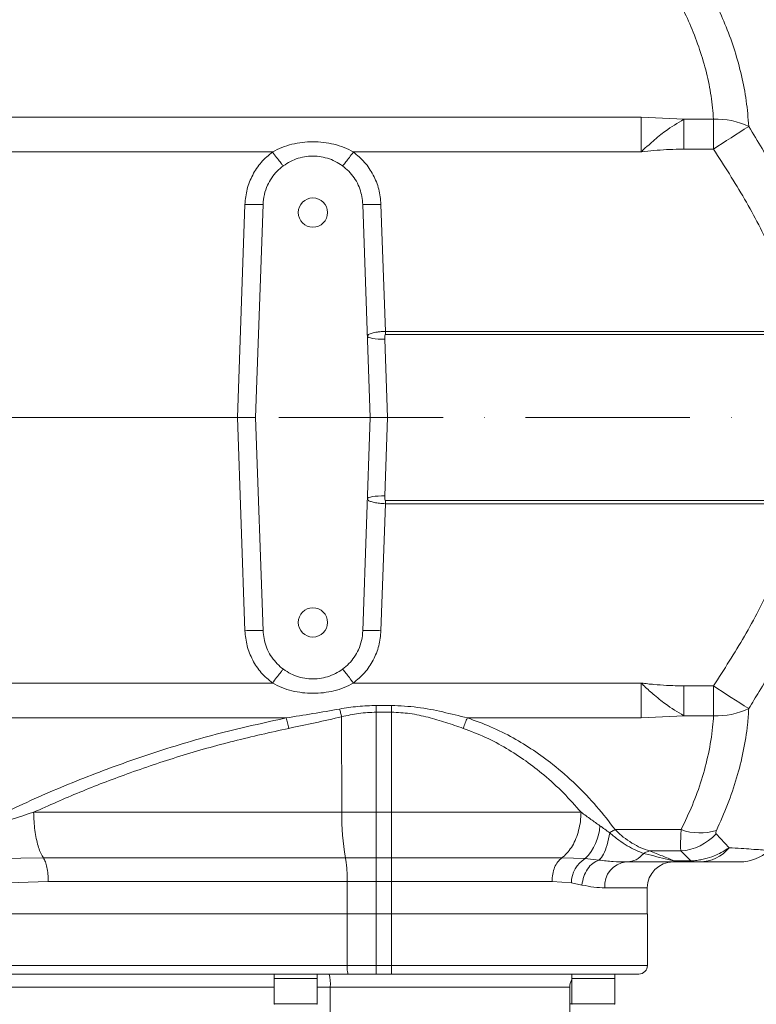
# Model space of a CAD drawing. Header units: millimetres. Extents: x 19214 to 26510, y -7957 to -532.
# Tile 31 of 150: x 22232 to 22403, y -5538 to -5310. Entities that reach past the tile are written whole.
import ezdxf

# ---------------------------------------------------------------- set-up
doc = ezdxf.new("R2010")
doc.units = ezdxf.units.MM
doc.header["$LTSCALE"] = 0.3175
doc.linetypes.add('ACAD_ISO10W100', pattern=[18, 12, -3, 0, -3])
for name, color, linetype, lineweight in [('1轮廓实线层', 7, 'Continuous', 18), ('7标注层', 4, 'Continuous', 13), ('中心线', 4, 'ACAD_ISO10W100', 20)]:
    doc.layers.add(name, color=color, linetype=linetype, lineweight=lineweight)
doc.styles.add('标准汉字', font='gbenor.shx', dxfattribs={"bigfont": 'gbcbig.shx'})
doc.dimstyles.new('M1：18', dxfattribs={"dimscale": 18, "dimtxt": 3.5, "dimasz": 2.5, "dimexe": 2, "dimexo": 0, "dimgap": 1.5, "dimtad": 1, "dimdec": 1, "dimdsep": 46, "dimtxsty": '标准汉字', "dimcen": 5, "dimdle": 5, "dimclrd": 1, "dimclre": 1, "dimclrt": 256, "dimadec": 4, "dimazin": 2, "dimtfac": 1, "dimtdec": 1, "dimtmove": 0, "dimatfit": 3, "dimfxl": 1, "dimtolj": 1, "dimarcsym": 0})

# ---------------------------------------------------------------- blocks, each defined once
blk = doc.blocks.new('*D28')
at = {"layer": '7标注层', "color": 1, "lineweight": -2, "ltscale": 10, "transparency": 16777216}
blk.add_line((23129.59, -5056.03), (23514.89, -4946.81), dxfattribs=at)
at = {"layer": '7标注层', "color": 1, "transparency": 16777216}
blk.add_solid([(23516.93, -4954.03), (23512.84, -4939.6), (23558.18, -4934.54)], dxfattribs=at)
at = {"layer": 'Defpoints', "color": 0, "transparency": 16777216}
for p in [(23558.18, -4934.54), (21908.02, -5402.32)]:
    blk.add_point(p, dxfattribs=at)
at = {"layer": '7标注层', "transparency": 16777216, "insert": (23238.11, -4964.47), "char_height": 63, "attachment_point": 5, "rotation": 15.8268, "style": '标准汉字'}
blk.add_mtext('\\A1;R1715.2', dxfattribs=at)

msp = doc.modelspace()

# ---------------------------------------------------------------- linework, layer by layer
at = {"layer": '1轮廓实线层', "ltscale": 10}
for p, q in [((22218.116, -5332.703), (22376.125, -5332.703)), ((22376.125, -5332.703), (22376.125, -5340.775)), ((22376.125, -5332.703), (22385.983, -5333.209)), ((22385.983, -5333.21), (22385.989, -5333.212)), ((22385.989, -5333.212), (22392.899, -5333.212)), ((22392.899, -5340.131), (22392.899, -5333.212)), ((22218.393, -5340.775), (22290.639, -5340.775)), ((22309.393, -5340.775), (22376.125, -5340.775)), ((22376.179, -5340.762), (22376.125, -5340.775)), ((22376.179, -5340.762), (22376.188, -5340.741)), ((22376.185, -5340.773), (22376.179, -5340.762)), ((22376.195, -5340.77), (22376.185, -5340.773)), ((22376.195, -5340.77), (22376.188, -5340.741)), ((22392.899, -5340.131), (22385.989, -5340.131)), ((22282.519, -5402.322), (22284.244, -5352.918)), ((22288.442, -5352.918), (22286.716, -5402.322)), ((22311.591, -5352.918), (22313.316, -5402.322)), ((22315.789, -5352.918), (22316.816, -5382.354)), ((22316.816, -5382.354), (22316.816, -5383.08)), ((22316.816, -5382.354), (22418.75, -5382.354)), ((22418.75, -5383.08), (22316.816, -5383.08)), ((22316.655, -5384.142), (22317.319, -5402.322)), ((22282.519, -5402.322), (22226.514, -5402.322)), ((22284.244, -5451.727), (22282.519, -5402.322)), ((22286.716, -5402.322), (22288.442, -5451.727)), ((22313.316, -5402.322), (22311.591, -5451.727)), ((22317.319, -5402.322), (22316.655, -5420.503)), ((22316.816, -5422.29), (22316.816, -5421.565)), ((22316.816, -5421.565), (22418.75, -5421.565)), ((22316.816, -5422.29), (22315.789, -5451.727)), ((22418.75, -5422.29), (22316.816, -5422.29)), ((22290.639, -5463.87), (22218.393, -5463.87)), ((22376.125, -5463.87), (22309.393, -5463.87)), ((22376.178, -5463.882), (22376.125, -5463.87)), ((22376.125, -5463.87), (22376.125, -5471.942)), ((22376.178, -5463.882), (22376.183, -5463.872)), ((22376.184, -5463.899), (22376.191, -5463.874)), ((22385.985, -5464.514), (22392.899, -5464.514)), ((22392.899, -5471.432), (22392.899, -5464.514)), ((22314.708, -5469.061), (22318.216, -5469.061)), ((22314.708, -5469.061), (22314.708, -5470.619)), ((22318.216, -5469.061), (22318.216, -5470.619)), ((22218.116, -5471.942), (22293.816, -5471.942)), ((22306.658, -5471.691), (22306.745, -5493.806)), ((22314.708, -5470.619), (22318.216, -5470.619)), ((22314.708, -5470.619), (22314.708, -5493.806)), ((22318.216, -5470.619), (22318.216, -5493.806)), ((22376.125, -5471.942), (22335.845, -5471.942)), ((22385.986, -5471.437), (22376.125, -5471.942)), ((22385.977, -5471.432), (22385.986, -5471.437)), ((22392.899, -5471.432), (22385.977, -5471.432)), ((22314.708, -5493.806), (22318.216, -5493.806)), ((22314.708, -5493.806), (22314.708, -5504.373)), ((22318.216, -5493.806), (22318.216, -5504.373)), ((22370.089, -5497.837), (22385.4, -5497.837)), ((22393.488, -5498.804), (22396.497, -5502.033)), ((22378.071, -5502.788), (22385.325, -5502.788)), ((22224.44, -5504.612), (22237.528, -5504.373)), ((22307.551, -5504.373), (22314.708, -5504.373)), ((22314.708, -5504.373), (22318.216, -5504.373)), ((22314.708, -5504.373), (22314.708, -5509.866)), ((22318.216, -5504.373), (22318.216, -5509.866)), ((22357.695, -5504.373), (22363.167, -5504.563)), ((22363.167, -5504.563), (22366.333, -5504.891)), ((22372.946, -5505.322), (22372.663, -5505.322)), ((22383.664, -5505.031), (22384.783, -5505.031)), ((22383.664, -5505.322), (22383.664, -5505.032)), ((22385.923, -5505.322), (22383.664, -5505.322)), ((22384.896, -5505.082), (22384.783, -5505.031)), ((22384.896, -5505.082), (22387.665, -5505.082)), ((22385.923, -5505.322), (22384.896, -5505.082)), ((22387.665, -5505.322), (22385.923, -5505.322)), ((22387.665, -5505.322), (22387.665, -5505.082)), ((22238.662, -5509.866), (22226.195, -5510.257)), ((22307.955, -5509.866), (22307.955, -5517.322)), ((22318.216, -5509.866), (22314.708, -5509.866)), ((22314.708, -5509.866), (22314.708, -5517.322)), ((22318.216, -5509.866), (22318.216, -5517.322)), ((22359.927, -5510.184), (22355.444, -5509.866)), ((22362.39, -5510.676), (22359.927, -5510.184)), ((22377.53, -5511.322), (22377.53, -5517.322)), ((22307.955, -5517.322), (22218.924, -5517.322)), ((22307.949, -5519.323), (22307.949, -5517.322)), ((22307.949, -5517.322), (22314.708, -5517.322)), ((22314.708, -5519.323), (22314.708, -5517.322)), ((22314.708, -5517.322), (22318.216, -5517.322)), ((22318.216, -5529.322), (22318.216, -5517.322)), ((22377.579, -5529.322), (22377.579, -5517.322)), ((22307.949, -5529.322), (22307.949, -5519.323)), ((22314.708, -5529.322), (22314.708, -5519.323)), ((22307.949, -5529.322), (22314.708, -5529.322)), ((22314.708, -5529.322), (22318.216, -5529.322)), ((22318.216, -5531.322), (22318.216, -5529.322)), ((22291.016, -5531.322), (22291.016, -5532.322)), ((22301.016, -5532.322), (22301.016, -5531.322)), ((22314.708, -5531.322), (22308.174, -5531.322)), ((22318.216, -5531.322), (22314.708, -5531.322)), ((22360.016, -5531.322), (22360.016, -5532.322)), ((22370.016, -5532.322), (22370.016, -5531.322)), ((22291.016, -5532.322), (22291.016, -5538.222)), ((22299.423, -5532.322), (22291.016, -5532.322)), ((22291.016, -5532.322), (22296.016, -5532.322)), ((22296.016, -5532.322), (22301.016, -5532.322)), ((22301.016, -5532.322), (22299.423, -5532.322)), ((22301.016, -5538.222), (22301.016, -5532.322)), ((22360.016, -5532.322), (22360.016, -5538.222)), ((22364.669, -5532.322), (22360.016, -5532.322)), ((22360.016, -5532.322), (22365.016, -5532.322)), ((22370.016, -5532.322), (22364.669, -5532.322)), ((22365.016, -5532.322), (22370.016, -5532.322)), ((22370.016, -5538.222), (22370.016, -5532.322)), ((22291.016, -5534.322), (22224.016, -5534.322)), ((22304.03, -5534.322), (22301.016, -5534.322)), ((22359.579, -5534.322), (22304.03, -5534.322)), ((22304.03, -5597.166), (22304.03, -5534.322)), ((22359.579, -5595.861), (22359.579, -5534.322)), ((22291.016, -5538.222), (22301.016, -5538.222)), ((22359.579, -5538.222), (22360.016, -5538.222)), ((22360.016, -5538.222), (22370.016, -5538.222))]:
    msp.add_line(p, q, dxfattribs=at)
at = {"layer": '1轮廓实线层', "lineweight": 20, "ltscale": 10}
for points in [[(22312.658, -5383.464), (22312.739, -5383.62), (22312.97, -5383.765), (22313.341, -5383.892), (22313.839, -5383.999), (22314.443, -5384.079), (22315.132, -5384.131), (22315.879, -5384.152), (22316.655, -5384.142)], [(22312.658, -5421.181), (22312.739, -5421.025), (22312.97, -5420.88), (22313.341, -5420.752), (22313.839, -5420.646), (22314.443, -5420.566), (22315.132, -5420.514), (22315.879, -5420.493), (22316.655, -5420.503)], [(22314.708, -5531.322), (22314.708, -5531.284), (22314.708, -5531.17), (22314.708, -5530.985), (22314.708, -5530.737), (22314.708, -5530.433), (22314.708, -5530.088), (22314.708, -5529.713), (22314.708, -5529.322)]]:
    msp.add_lwpolyline(points, dxfattribs=at)
at = {"layer": '1轮廓实线层', "ltscale": 10}
for centre in [(22300.016, -5354.822), (22300.016, -5449.822)]:
    msp.add_circle(centre, 3.4, dxfattribs=at)
at = {"layer": '1轮廓实线层', "lineweight": 20, "ltscale": 10}
for centre, radius, start, end in [((22393.8, -5349.582), 16.395, 63.70973, 93.15143), ((22536.592, -5554.671), 258.215, 121.65974, 123.81316), ((22536.592, -5249.974), 258.215, 236.18684, 238.34026), ((22393.8, -5455.062), 16.395, 266.84857, 296.29027), ((22360.696, -5495.003), 53.965, 178.72809, 189.99852), ((22354.279, -5496.066), 12.297, 316.28504, 355.92617), ((22384.31, -5490.353), 12.476, 274.66784, 317.36306), ((22389.785, -5485.805), 12.807, 249.9795, 287.15959), ((22389.606, -5496.462), 8.861, 270.57165, 321.0461), ((22398.947, -5495.322), 10, 269.99707, 312.78849), ((22366.694, -5510.341), 6.769, 121.40397, 178.67089), ((22373.212, -5510.865), 5.569, 95.65729, 184.71357), ((22383.53, -5511.322), 6, 90, 180), ((22312.561, -5529.816), 4.638, 173.89042, 198.95049), ((22375.579, -5529.322), 2, 270, 0.00088), ((22295.109, -5533.578), 8.951, 355.22934, 14.59459), ((22362.579, -5534.322), 3, 148.68086, 180.00002), ((22291.116, -5538.222), 0.1, 180, 270), ((22300.916, -5538.222), 0.1, 270, 0), ((22360.116, -5538.222), 0.1, 180, 270), ((22369.916, -5538.222), 0.1, 270, 0)]:
    msp.add_arc(centre, radius, start, end, dxfattribs=at)
at = {"layer": '1轮廓实线层', "ltscale": 10}
for points, knots in [([(22392.899, -5333.212), (22392.745, -5331.41), (22392.436, -5327.795), (22391.319, -5322.394), (22389.745, -5317.023), (22387.774, -5311.807), (22386.175, -5308.44), (22385.4, -5306.807)], [0, 0, 0, 0, 31662.3864304, 63501.1081287, 95828.4487525, 128295.576155, 158873.572365, 158873.572365, 158873.572365, 158873.572365]), ([(22393.563, -5306.603), (22394.339, -5308.327), (22395.933, -5311.864), (22397.886, -5317.357), (22399.459, -5323.072), (22400.59, -5328.919), (22400.904, -5332.892), (22401.062, -5334.883)], [0, 0, 0, 0, 30243.8676078, 62095.0301664, 94059.3002823, 126416.8380382, 158928.0786458, 158928.0786458, 158928.0786458, 158928.0786458]), ([(22376.188, -5340.741), (22376.38, -5340.505), (22376.768, -5340.029), (22377.762, -5339.292), (22379.315, -5337.788), (22382.127, -5335.565), (22384.559, -5334.079), (22385.983, -5333.209)], [0, 0, 0, 0, 11372.2152166, 22970.2853623, 46221.9621961, 92900.0691877, 158787.0484215, 158787.0484215, 158787.0484215, 158787.0484215]), ([(22401.062, -5334.883), (22403.141, -5338.292), (22407.309, -5345.124), (22411.669, -5353.625), (22413.889, -5358.71), (22414.506, -5360.122)], [0, 0, 0, 0, 43036.6657216, 86236.965465, 102845.2265105, 102845.2265105, 102845.2265105, 102845.2265105]), ([(22290.64, -5340.775), (22291.357, -5340.407), (22292.799, -5339.668), (22295.918, -5338.702), (22300.017, -5338.197), (22304.115, -5338.703), (22307.235, -5339.668), (22308.676, -5340.407), (22309.393, -5340.775)], [0, 0, 0, 0, 22697.1553162, 45629.1371977, 91823.7861662, 138022.1980381, 160954.2169436, 183642.9143023, 183642.9143023, 183642.9143023, 183642.9143023]), ([(22284.244, -5352.918), (22284.362, -5351.738), (22284.598, -5349.378), (22285.949, -5346.062), (22287.919, -5343.07), (22289.733, -5341.54), (22290.639, -5340.775)], [0, 0, 0, 0, 31946.1542133, 63893.0364788, 95840.6733583, 127789.4472873, 127789.4472873, 127789.4472873, 127789.4472873]), ([(22288.442, -5352.918), (22288.513, -5352.158), (22288.656, -5350.639), (22289.6, -5347.959), (22291.516, -5345.132), (22294.709, -5342.78), (22298.498, -5341.617), (22302.457, -5341.774), (22306.145, -5343.233), (22309.12, -5345.83), (22311.117, -5349.195), (22311.437, -5351.706), (22311.591, -5352.918)], [0, 0, 0, 0, 19005.2133569, 38009.998842, 70382.2054355, 102784.7174654, 135210.1839791, 167561.1901842, 199966.8978019, 232326.0407699, 264760.1343256, 295046.1256438, 295046.1256438, 295046.1256438, 295046.1256438]), ([(22290.64, -5340.775), (22290.961, -5341.207), (22291.603, -5342.072), (22292.419, -5343.142), (22292.999, -5343.88), (22293.09, -5343.964), (22293.135, -5344.007)], [0, 0, 0, 0, 31964.8661319, 63929.6384005, 95894.4692269, 127859.4684511, 127859.4684511, 127859.4684511, 127859.4684511]), ([(22306.898, -5344.006), (22306.943, -5343.964), (22307.033, -5343.88), (22307.614, -5343.142), (22308.429, -5342.072), (22309.072, -5341.207), (22309.393, -5340.775)], [0, 0, 0, 0, 32005.2214539, 64010.3147885, 96015.3944962, 128020.5754966, 128020.5754966, 128020.5754966, 128020.5754966]), ([(22309.393, -5340.775), (22310.3, -5341.54), (22312.114, -5343.07), (22314.083, -5346.062), (22315.435, -5349.378), (22315.671, -5351.738), (22315.789, -5352.918)], [0, 0, 0, 0, 32012.0598525, 64022.7151575, 96032.5343037, 128041.8785998, 128041.8785998, 128041.8785998, 128041.8785998]), ([(22385.989, -5340.131), (22385.655, -5340.133), (22384.319, -5340.138), (22382.016, -5340.223), (22379.082, -5340.43), (22377.157, -5340.657), (22376.195, -5340.77)], [0, 0, 0, 0, 13107.3095184, 52532.5424653, 90626.589686, 128735.1814985, 128735.1814985, 128735.1814985, 128735.1814985]), ([(22406.343, -5363.729), (22405.368, -5361.695), (22403.417, -5357.622), (22399.04, -5349.682), (22395.358, -5343.955), (22392.899, -5340.131)], [0, 0, 0, 0, 25599.3736966, 51254.8067974, 102842.4764297, 102842.4764297, 102842.4764297, 102842.4764297]), ([(22284.244, -5352.918), (22284.794, -5352.935), (22285.893, -5352.969), (22287.28, -5352.984), (22288.251, -5352.969), (22288.378, -5352.935), (22288.442, -5352.918)], [0, 0, 0, 0, 31952.9032292, 63905.6946207, 95858.4796366, 127811.3770154, 127811.3770154, 127811.3770154, 127811.3770154]), ([(22315.789, -5352.918), (22315.239, -5352.935), (22314.14, -5352.969), (22312.753, -5352.984), (22311.782, -5352.969), (22311.655, -5352.935), (22311.591, -5352.918)], [0, 0, 0, 0, 32018.8809875, 64035.5860854, 96052.2886163, 128071.1679892, 128071.1679892, 128071.1679892, 128071.1679892]), ([(22312.658, -5383.464), (22312.658, -5383.464), (22312.653, -5383.341), (22312.786, -5383.154), (22313.341, -5382.875), (22314.065, -5382.661), (22314.956, -5382.504), (22315.646, -5382.426), (22316.192, -5382.384), (22316.531, -5382.366), (22316.726, -5382.356), (22316.816, -5382.354), (22316.816, -5382.354)], [0, 0, 0, 0, 2.1509066, 53604.8104219, 88749.4368057, 139816.9586032, 170146.1365014, 203130.1666193, 218793.8443345, 230004.4577095, 239775.5565515, 239777.7084784, 239777.7084784, 239777.7084784, 239777.7084784]), ([(22316.816, -5383.08), (22316.812, -5383.08), (22316.802, -5383.081), (22316.785, -5383.091), (22316.755, -5383.124), (22316.693, -5383.278), (22316.651, -5383.627), (22316.654, -5383.947), (22316.655, -5384.142)], [0, 0, 0, 0, 2220.0026405, 4946.097205, 9538.7072552, 23626.2912025, 86882.1101681, 183983.5602315, 183983.5602315, 183983.5602315, 183983.5602315]), ([(22286.716, -5402.322), (22286.67, -5402.322), (22286.578, -5402.322), (22285.854, -5402.322), (22284.789, -5402.322), (22283.609, -5402.322), (22282.828, -5402.322), (22282.519, -5402.322)], [0, 0, 0, 0, 33856.5648433, 67715.8563535, 101553.7662149, 135424.3042755, 157708.5257622, 157708.5257622, 157708.5257622, 157708.5257622]), ([(22313.316, -5402.322), (22313.361, -5402.322), (22313.449, -5402.322), (22314.138, -5402.322), (22315.153, -5402.322), (22316.264, -5402.322), (22317.008, -5402.322), (22317.303, -5402.322), (22317.319, -5402.322)], [0, 0, 0, 0, 39461.6369041, 78922.9396282, 118394.3087305, 157889.2879867, 182578.7723944, 183956.0544386, 183956.0544386, 183956.0544386, 183956.0544386]), ([(22316.816, -5422.29), (22316.816, -5422.29), (22316.358, -5422.283), (22315.435, -5422.207), (22314.214, -5422.026), (22313.27, -5421.751), (22312.751, -5421.466), (22312.654, -5421.271), (22312.658, -5421.181), (22312.658, -5421.181)], [0, 0, 0, 0, 1.4203882, 32555.0868205, 65098.2997502, 97953.1267362, 132000.1512736, 158054.7836542, 158055.4073707, 158055.4073707, 158055.4073707, 158055.4073707]), ([(22316.655, -5420.503), (22316.654, -5420.697), (22316.651, -5421.018), (22316.693, -5421.366), (22316.755, -5421.521), (22316.785, -5421.553), (22316.802, -5421.564), (22316.812, -5421.565), (22316.816, -5421.565)], [0, 0, 0, 0, 97108.7065803, 160369.252566, 174457.8892594, 179050.8425087, 181777.1407906, 183997.2793678, 183997.2793678, 183997.2793678, 183997.2793678]), ([(22392.899, -5464.514), (22395.343, -5460.712), (22399.016, -5455.002), (22403.396, -5447.064), (22405.36, -5442.966), (22406.343, -5440.916)], [0, 0, 0, 0, 51273.525585, 77029.2548773, 102835.7694684, 102835.7694684, 102835.7694684, 102835.7694684]), ([(22414.506, -5444.523), (22412.852, -5448.16), (22409.537, -5455.456), (22404.798, -5463.751), (22401.869, -5468.462), (22401.062, -5469.761)], [0, 0, 0, 0, 43067.4110754, 86367.4539337, 102867.0610949, 102867.0610949, 102867.0610949, 102867.0610949]), ([(22284.244, -5451.727), (22284.794, -5451.71), (22285.893, -5451.676), (22287.279, -5451.661), (22288.251, -5451.676), (22288.378, -5451.71), (22288.442, -5451.727)], [0, 0, 0, 0, 31962.852943, 63923.5338037, 95884.212102, 127847.0634332, 127847.0634332, 127847.0634332, 127847.0634332]), ([(22290.639, -5463.87), (22289.733, -5463.105), (22287.919, -5461.574), (22285.949, -5458.583), (22284.598, -5455.267), (22284.362, -5452.907), (22284.244, -5451.727)], [0, 0, 0, 0, 31961.3707292, 63921.3483908, 95880.3324896, 127838.8763345, 127838.8763345, 127838.8763345, 127838.8763345]), ([(22311.591, -5451.727), (22311.52, -5452.486), (22311.377, -5454.006), (22310.433, -5456.686), (22308.517, -5459.513), (22305.324, -5461.865), (22301.535, -5463.028), (22297.575, -5462.871), (22293.887, -5461.412), (22290.912, -5458.814), (22288.916, -5455.449), (22288.596, -5452.939), (22288.442, -5451.727)], [0, 0, 0, 0, 19022.1575442, 38043.8868354, 70444.9550562, 102876.3557631, 135330.7313263, 167710.58017, 200145.1793222, 232533.1721556, 264996.1824715, 295309.1755172, 295309.1755172, 295309.1755172, 295309.1755172]), ([(22315.789, -5451.727), (22315.671, -5452.907), (22315.435, -5455.267), (22314.083, -5458.583), (22312.114, -5461.574), (22310.3, -5463.105), (22309.393, -5463.87)], [0, 0, 0, 0, 32022.0333458, 64044.5309544, 96067.8734143, 128092.6312401, 128092.6312401, 128092.6312401, 128092.6312401]), ([(22315.789, -5451.727), (22315.239, -5451.71), (22314.14, -5451.676), (22312.753, -5451.661), (22311.782, -5451.676), (22311.655, -5451.71), (22311.591, -5451.727)], [0, 0, 0, 0, 32027.0733891, 64054.0346594, 96080.9895313, 128108.0570422, 128108.0570422, 128108.0570422, 128108.0570422]), ([(22293.135, -5460.638), (22293.09, -5460.68), (22292.999, -5460.765), (22292.419, -5461.503), (22291.603, -5462.573), (22290.961, -5463.438), (22290.64, -5463.87)], [0, 0, 0, 0, 31978.521861, 63956.8797096, 95935.1828873, 127913.5800733, 127913.5800733, 127913.5800733, 127913.5800733]), ([(22309.393, -5463.87), (22309.072, -5463.438), (22308.429, -5462.573), (22307.614, -5461.503), (22307.033, -5460.765), (22306.943, -5460.68), (22306.898, -5460.638)], [0, 0, 0, 0, 32015.4198729, 64030.7382823, 96046.0707196, 128061.5315429, 128061.5315429, 128061.5315429, 128061.5315429]), ([(22309.393, -5463.87), (22308.676, -5464.237), (22307.235, -5464.976), (22304.115, -5465.942), (22300.017, -5466.447), (22295.918, -5465.942), (22292.799, -5464.977), (22291.357, -5464.238), (22290.64, -5463.87)], [0, 0, 0, 0, 22703.0454371, 45649.5574585, 91877.1723557, 138101.0389197, 161047.5221337, 183759.018269, 183759.018269, 183759.018269, 183759.018269]), ([(22376.184, -5463.899), (22376.184, -5463.898), (22376.181, -5463.893), (22376.179, -5463.887), (22376.178, -5463.882), (22376.178, -5463.882)], [0, 0, 0, 0, 19871.5051726, 102371.6778142, 102712.3699657, 102712.3699657, 102712.3699657, 102712.3699657]), ([(22376.183, -5463.872), (22376.185, -5463.872), (22376.187, -5463.873), (22376.19, -5463.874), (22376.191, -5463.874)], [0, 0, 0, 0, 55708.9967496, 72615.892058, 72615.892058, 72615.892058, 72615.892058]), ([(22385.977, -5471.432), (22384.551, -5470.57), (22382.111, -5469.095), (22379.033, -5466.563), (22377.177, -5464.929), (22376.321, -5464.042), (22376.184, -5463.899)], [0, 0, 0, 0, 53346.6472267, 91240.296933, 122733.2833237, 128745.2705044, 128745.2705044, 128745.2705044, 128745.2705044]), ([(22376.191, -5463.874), (22376.672, -5463.934), (22377.635, -5464.053), (22379.566, -5464.242), (22382.348, -5464.456), (22384.651, -5464.492), (22385.985, -5464.514)], [0, 0, 0, 0, 19063.6793465, 38176.9064522, 76300.6088928, 128753.9057034, 128753.9057034, 128753.9057034, 128753.9057034]), ([(22293.816, -5471.942), (22295.879, -5471.616), (22300.003, -5470.965), (22304.125, -5470.246), (22306.186, -5469.886)], [0, 0, 0, 0, 36088.8913589, 72180.8626944, 72180.8626944, 72180.8626944, 72180.8626944]), ([(22306.186, -5469.886), (22307.592, -5469.654), (22310.41, -5469.189), (22313.273, -5469.104), (22314.708, -5469.061)], [0, 0, 0, 0, 36049.2358758, 72242.9304517, 72242.9304517, 72242.9304517, 72242.9304517]), ([(22306.186, -5469.886), (22306.268, -5470.172), (22306.432, -5470.745), (22306.583, -5471.376), (22306.658, -5471.691)], [0, 0, 0, 0, 36114.8248651, 72229.6294583, 72229.6294583, 72229.6294583, 72229.6294583]), ([(22318.216, -5469.061), (22320.232, -5469.155), (22324.249, -5469.341), (22330.128, -5470.532), (22333.944, -5471.473), (22335.845, -5471.942)], [0, 0, 0, 0, 34328.3867758, 68424.7917746, 102285.179114, 102285.179114, 102285.179114, 102285.179114]), ([(22401.062, -5469.761), (22400.976, -5470.988), (22400.745, -5474.318), (22399.88, -5479.708), (22398.324, -5485.907), (22396.247, -5492.041), (22394.459, -5496.039), (22393.563, -5498.041)], [0, 0, 0, 0, 20024.7697859, 54364.7749476, 88882.5950082, 123886.9764683, 159028.9684869, 159028.9684869, 159028.9684869, 159028.9684869]), ([(22220.593, -5497.837), (22225.207, -5495.547), (22234.344, -5491.012), (22248.648, -5485.056), (22263.322, -5479.822), (22278.377, -5475.334), (22288.693, -5473.068), (22293.816, -5471.942)], [0, 0, 0, 0, 31860.4815493, 63095.0131652, 94481.3300299, 126003.1286097, 157102.599107, 157102.599107, 157102.599107, 157102.599107]), ([(22293.816, -5471.942), (22293.928, -5472.309), (22294.15, -5473.045), (22294.34, -5473.924), (22294.435, -5474.363)], [0, 0, 0, 0, 36080.714631, 72161.4123731, 72161.4123731, 72161.4123731, 72161.4123731]), ([(22294.435, -5474.363), (22296.473, -5473.94), (22300.55, -5473.094), (22304.622, -5472.158), (22306.658, -5471.691)], [0, 0, 0, 0, 36084.6908404, 72184.7517526, 72184.7517526, 72184.7517526, 72184.7517526]), ([(22306.658, -5471.691), (22307.983, -5471.389), (22310.627, -5470.787), (22313.35, -5470.675), (22314.708, -5470.619)], [0, 0, 0, 0, 36212.4575484, 72245.3403857, 72245.3403857, 72245.3403857, 72245.3403857]), ([(22334.858, -5474.364), (22333.517, -5473.902), (22330.841, -5472.981), (22326.725, -5471.769), (22322.519, -5470.821), (22319.648, -5470.686), (22318.216, -5470.619)], [0, 0, 0, 0, 32302.4467775, 64458.1662462, 96429.6704784, 128234.7193684, 128234.7193684, 128234.7193684, 128234.7193684]), ([(22335.845, -5471.942), (22335.667, -5472.307), (22335.309, -5473.037), (22335.008, -5473.921), (22334.858, -5474.364)], [0, 0, 0, 0, 36194.297254, 72388.5975343, 72388.5975343, 72388.5975343, 72388.5975343]), ([(22335.845, -5471.942), (22337.656, -5472.594), (22341.338, -5473.922), (22346.424, -5476.492), (22351.24, -5479.432), (22356.136, -5483.016), (22361.063, -5487.35), (22365.893, -5492.405), (22368.688, -5496.023), (22370.089, -5497.837)], [0, 0, 0, 0, 26524.8680821, 53963.3566239, 80313.0832227, 107640.9388137, 142877.5314785, 178519.7491231, 214374.1987076, 214374.1987076, 214374.1987076, 214374.1987076]), ([(22385.4, -5497.837), (22386.293, -5495.945), (22388.081, -5492.154), (22390.201, -5486.279), (22391.806, -5480.252), (22392.623, -5475.27), (22392.835, -5472.318), (22392.899, -5471.432)], [0, 0, 0, 0, 35412.2458636, 70965.7100316, 107054.4779166, 143375.2562581, 158927.3253658, 158927.3253658, 158927.3253658, 158927.3253658]), ([(22294.435, -5474.364), (22290.165, -5475.301), (22281.626, -5477.176), (22269.114, -5480.752), (22257.208, -5484.741), (22245.897, -5489.078), (22238.806, -5492.23), (22235.261, -5493.805)], [0, 0, 0, 0, 32546.4726942, 65091.6613008, 97636.4039528, 127486.420502, 157336.0021543, 157336.0021543, 157336.0021543, 157336.0021543]), ([(22334.858, -5474.364), (22336.599, -5475.03), (22340.082, -5476.363), (22344.907, -5478.953), (22349.42, -5481.878), (22353.849, -5485.331), (22358.173, -5489.284), (22360.852, -5492.298), (22362.192, -5493.806)], [0, 0, 0, 0, 28846.570645, 57717.0943144, 86600.4024732, 115511.6805286, 149917.254043, 184347.6460859, 184347.6460859, 184347.6460859, 184347.6460859]), ([(22223.183, -5497.852), (22223.877, -5497.612), (22227.902, -5496.218), (22231.926, -5494.885), (22235.261, -5493.806), (22235.261, -5493.806)], [0, 0, 0, 0, 12380.8808805, 71793.8120722, 71794.1340974, 71794.1340974, 71794.1340974, 71794.1340974]), ([(22235.261, -5493.806), (22239.209, -5493.806), (22247.11, -5493.806), (22259.117, -5493.806), (22271.223, -5493.806), (22283.204, -5493.806), (22295.047, -5493.806), (22302.844, -5493.806), (22306.745, -5493.806)], [0, 0, 0, 0, 31062.3859904, 62163.9407189, 93188.2471716, 124251.5784879, 153652.5062316, 183086.6399451, 183086.6399451, 183086.6399451, 183086.6399451]), ([(22237.528, -5504.373), (22237.473, -5504.294), (22237.212, -5503.917), (22236.774, -5503.056), (22236.265, -5501.62), (22235.846, -5499.917), (22235.531, -5498.006), (22235.32, -5495.949), (22235.281, -5494.52), (22235.261, -5493.806)], [0, 0, 0, 0, 9048.1579696, 42986.9028553, 76925.6477756, 110864.3927305, 144803.1377199, 178741.882744, 212680.6278028, 212680.6278028, 212680.6278028, 212680.6278028]), ([(22306.745, -5493.806), (22306.977, -5493.806), (22308.336, -5493.806), (22310.665, -5493.806), (22313.091, -5493.806), (22314.384, -5493.806), (22314.708, -5493.806)], [0, 0, 0, 0, 11251.4164422, 65803.1958605, 112487.6655591, 128090.0382084, 128090.0382084, 128090.0382084, 128090.0382084]), ([(22318.216, -5493.806), (22320.857, -5493.806), (22326.14, -5493.806), (22333.961, -5493.806), (22341.584, -5493.806), (22348.898, -5493.806), (22355.861, -5493.806), (22360.081, -5493.806), (22362.192, -5493.806)], [0, 0, 0, 0, 30697.8865863, 61395.7666136, 92093.663391, 122791.5438521, 153489.3238304, 184187.0355273, 184187.0355273, 184187.0355273, 184187.0355273]), ([(22357.695, -5504.373), (22357.804, -5504.293), (22358.321, -5503.917), (22359.191, -5503.056), (22360.199, -5501.62), (22361.032, -5499.917), (22361.656, -5498.006), (22362.075, -5495.949), (22362.153, -5494.52), (22362.192, -5493.806)], [0, 0, 0, 0, 9134.2342719, 43393.3310421, 77652.4278126, 111911.5245836, 146170.6213549, 180429.7181266, 214688.8148987, 214688.8148987, 214688.8148987, 214688.8148987]), ([(22362.192, -5493.806), (22362.192, -5493.806), (22362.951, -5494.354), (22364.39, -5495.392), (22365.854, -5496.443), (22366.544, -5496.939)], [0, 0, 0, 0, 0.676122, 38311.4980552, 72550.2017409, 72550.2017409, 72550.2017409, 72550.2017409]), ([(22366.544, -5496.939), (22367.302, -5497.483), (22368.06, -5498.027), (22368.843, -5498.569), (22368.843, -5498.569)], [0, 0, 0, 0, 72573.0821696, 72574.400449, 72574.400449, 72574.400449, 72574.400449]), ([(22366.333, -5504.891), (22366.346, -5504.88), (22366.714, -5504.568), (22367.406, -5503.622), (22368.278, -5501.467), (22368.654, -5499.535), (22368.843, -5498.569)], [0, 0, 0, 0, 1633.6031752, 43977.620085, 86321.6369947, 128665.6539043, 128665.6539043, 128665.6539043, 128665.6539043]), ([(22368.843, -5498.569), (22368.843, -5498.569), (22369.523, -5499.186), (22370.871, -5500.284), (22372.898, -5501.621), (22374.865, -5502.652), (22376.13, -5503.144), (22376.743, -5503.336), (22376.743, -5503.336)], [0, 0, 0, 0, 0.6282664, 33713.3804208, 65270.4164191, 96823.4935054, 128694.6604888, 128695.2887552, 128695.2887552, 128695.2887552, 128695.2887552]), ([(22368.843, -5498.569), (22368.974, -5498.477), (22369.377, -5498.196), (22369.803, -5497.982), (22370.089, -5497.837)], [0, 0, 0, 0, 23713.4842092, 72586.175505, 72586.175505, 72586.175505, 72586.175505]), ([(22370.089, -5497.837), (22370.71, -5498.431), (22371.957, -5499.624), (22373.977, -5500.987), (22376.033, -5502.095), (22377.391, -5502.557), (22378.071, -5502.788)], [0, 0, 0, 0, 31819.0209479, 63968.3531135, 96306.2369793, 128706.2205597, 128706.2205597, 128706.2205597, 128706.2205597]), ([(22385.325, -5502.788), (22385.325, -5502.788), (22385.279, -5502.485), (22385.227, -5501.581), (22385.28, -5499.755), (22385.36, -5498.372), (22385.4, -5497.837), (22385.4, -5497.837)], [0, 0, 0, 0, 0.6812852, 39731.3163851, 79728.0004911, 102786.2635389, 102786.9449841, 102786.9449841, 102786.9449841, 102786.9449841]), ([(22393.563, -5498.041), (22393.529, -5498.119), (22393.44, -5498.326), (22393.385, -5498.617), (22393.454, -5498.741), (22393.488, -5498.804)], [0, 0, 0, 0, 23583.7502411, 63277.3448767, 102855.9694754, 102855.9694754, 102855.9694754, 102855.9694754]), ([(22372.946, -5505.322), (22373.62, -5505.234), (22374.969, -5505.058), (22376.151, -5503.91), (22376.742, -5503.337)], [0, 0, 0, 0, 36309.1066075, 72615.0101103, 72615.0101103, 72615.0101103, 72615.0101103]), ([(22376.742, -5503.336), (22376.742, -5503.336), (22376.855, -5503.365), (22378.769, -5503.859), (22380.937, -5504.435), (22383.159, -5504.948), (22383.664, -5505.031), (22383.664, -5505.031)], [0, 0, 0, 0, 0.5645911, 4976.2111284, 84857.0645495, 102735.7879444, 102736.3525355, 102736.3525355, 102736.3525355, 102736.3525355]), ([(22376.743, -5503.336), (22376.794, -5503.303), (22377.214, -5503.03), (22377.67, -5502.901), (22378.071, -5502.788)], [0, 0, 0, 0, 8852.275479, 72631.0686637, 72631.0686637, 72631.0686637, 72631.0686637]), ([(22378.071, -5502.788), (22379.085, -5503.175), (22381.113, -5503.95), (22382.814, -5504.671), (22383.664, -5505.031)], [0, 0, 0, 0, 36334.3474317, 72643.3452281, 72643.3452281, 72643.3452281, 72643.3452281]), ([(22387.665, -5505.082), (22386.909, -5504.351), (22386.152, -5503.62), (22385.325, -5502.788), (22385.325, -5502.788)], [0, 0, 0, 0, 46624.3585235, 46624.6279909, 46624.6279909, 46624.6279909, 46624.6279909]), ([(22387.665, -5505.082), (22387.914, -5505.068), (22388.559, -5505.031), (22389.621, -5504.886), (22391.183, -5504.558), (22392.91, -5503.991), (22394.835, -5503.111), (22395.904, -5502.418), (22396.497, -5502.033)], [0, 0, 0, 0, 14226.5934546, 36900.0677987, 60272.5216662, 103937.3223498, 140029.7611974, 185073.510227, 185073.510227, 185073.510227, 185073.510227]), ([(22396.497, -5502.033), (22397.449, -5502.092), (22399.355, -5502.211), (22401.849, -5502.377), (22403.962, -5502.523), (22405.302, -5502.619), (22405.885, -5502.662), (22405.735, -5502.651), (22405.728, -5502.651)], [0, 0, 0, 0, 32307.5510833, 64717.3170925, 103738.6236911, 143038.5992219, 183327.9815547, 185211.7353238, 185211.7353238, 185211.7353238, 185211.7353238]), ([(22237.528, -5504.373), (22241.336, -5504.373), (22248.957, -5504.373), (22260.516, -5504.373), (22272.145, -5504.373), (22283.855, -5504.373), (22295.657, -5504.373), (22303.587, -5504.373), (22307.551, -5504.373)], [0, 0, 0, 0, 30593.6837338, 61224.7740953, 91624.4672243, 122024.160374, 152571.5866401, 183119.0128714, 183119.0128714, 183119.0128714, 183119.0128714]), ([(22307.551, -5504.373), (22307.609, -5504.65), (22307.724, -5505.204), (22307.852, -5506.545), (22307.939, -5508.129), (22307.949, -5509.287), (22307.955, -5509.866)], [0, 0, 0, 0, 32019.5866063, 64039.1723251, 96058.7580439, 128078.3454766, 128078.3454766, 128078.3454766, 128078.3454766]), ([(22318.216, -5504.373), (22319.959, -5504.373), (22323.444, -5504.373), (22328.687, -5504.373), (22333.905, -5504.373), (22339.028, -5504.373), (22343.973, -5504.373), (22348.75, -5504.373), (22353.371, -5504.373), (22356.253, -5504.373), (22357.695, -5504.373)], [0, 0, 0, 0, 29412.4412496, 58824.7092106, 89091.3788381, 119357.9474587, 149099.6781074, 178841.4219434, 209467.0538159, 240092.6123611, 240092.6123611, 240092.6123611, 240092.6123611]), ([(22366.333, -5504.891), (22367.443, -5505.019), (22369.673, -5505.277), (22371.663, -5505.307), (22372.663, -5505.322)], [0, 0, 0, 0, 36112.3152503, 72581.125223, 72581.125223, 72581.125223, 72581.125223]), ([(22383.664, -5505.322), (22383.22, -5505.322), (22382.312, -5505.322), (22380.711, -5505.322), (22378.893, -5505.322), (22376.197, -5505.322), (22374.249, -5505.322), (22372.946, -5505.322)], [0, 0, 0, 0, 17407.097207, 35542.5099599, 65967.398478, 96716.0913387, 158886.3021814, 158886.3021814, 158886.3021814, 158886.3021814]), ([(22389.694, -5505.322), (22389.532, -5505.322), (22389.257, -5505.322), (22388.787, -5505.322), (22388.399, -5505.322), (22388.053, -5505.322), (22387.839, -5505.322), (22387.71, -5505.322), (22387.665, -5505.322)], [0, 0, 0, 0, 62880.84705, 105932.3649571, 147442.0695129, 164496.2755546, 177856.5170535, 185060.2405, 185060.2405, 185060.2405, 185060.2405]), ([(22398.944, -5505.322), (22398.849, -5505.322), (22398.654, -5505.322), (22397.193, -5505.322), (22395.079, -5505.322), (22392.543, -5505.322), (22390.645, -5505.322), (22389.694, -5505.322)], [0, 0, 0, 0, 33372.8541824, 68106.4919603, 102851.3234217, 130916.3828, 159082.8200822, 159082.8200822, 159082.8200822, 159082.8200822]), ([(22307.955, -5509.866), (22302.069, -5509.866), (22290.28, -5509.866), (22272.827, -5509.866), (22255.564, -5509.866), (22244.301, -5509.866), (22238.662, -5509.866)], [0, 0, 0, 0, 31961.5165204, 64011.039636, 95783.7837527, 127642.9793733, 127642.9793733, 127642.9793733, 127642.9793733]), ([(22314.708, -5509.866), (22313.58, -5509.866), (22311.324, -5509.866), (22309.078, -5509.866), (22307.955, -5509.866)], [0, 0, 0, 0, 36131.0457709, 72262.1961498, 72262.1961498, 72262.1961498, 72262.1961498]), ([(22355.444, -5509.866), (22353.248, -5509.866), (22348.812, -5509.866), (22342.368, -5509.866), (22336.681, -5509.866), (22331.883, -5509.866), (22326.942, -5509.866), (22322.356, -5509.866), (22319.44, -5509.866), (22318.216, -5509.866)], [0, 0, 0, 0, 43627.3079819, 88115.5366629, 114367.1173262, 140618.6549606, 167632.7407844, 194646.4972745, 214199.9379596, 214199.9379596, 214199.9379596, 214199.9379596]), ([(22367.661, -5511.322), (22366.845, -5511.3), (22365.205, -5511.255), (22363.332, -5510.87), (22362.39, -5510.676)], [0, 0, 0, 0, 36078.1254853, 72561.9920621, 72561.9920621, 72561.9920621, 72561.9920621]), ([(22377.53, -5511.322), (22377.53, -5511.322), (22377.53, -5511.322), (22377.274, -5511.322), (22376.151, -5511.322), (22374.363, -5511.322), (22371.986, -5511.322), (22369.693, -5511.322), (22368.132, -5511.322), (22367.661, -5511.322)], [0, 0, 0, 0, 0.3197028, 35495.5154535, 71103.9893007, 106599.2179969, 138767.6667466, 170935.7379439, 184854.3504061, 184854.3504061, 184854.3504061, 184854.3504061]), ([(22218.897, -5517.322), (22224.247, -5517.322), (22234.948, -5517.322), (22251.371, -5517.322), (22268.999, -5517.322), (22287.855, -5517.322), (22301.251, -5517.322), (22307.949, -5517.322)], [0, 0, 0, 0, 29342.3579407, 58687.2737165, 88031.4486089, 122576.4191649, 157128.6339579, 157128.6339579, 157128.6339579, 157128.6339579]), ([(22318.216, -5517.322), (22321.117, -5517.322), (22326.91, -5517.322), (22335.425, -5517.322), (22343.56, -5517.322), (22351.168, -5517.322), (22358.055, -5517.322), (22363.984, -5517.322), (22368.871, -5517.322), (22372.702, -5517.322), (22375.479, -5517.322), (22377.249, -5517.322), (22377.469, -5517.322), (22377.579, -5517.322)], [0, 0, 0, 0, 30438.4529183, 60777.8997892, 91306.3479951, 121607.1552612, 152146.6340876, 182467.4326159, 211191.6967385, 239885.4822784, 268477.9808356, 297323.0553565, 326148.0322889, 326148.0322889, 326148.0322889, 326148.0322889]), ([(22377.53, -5517.322), (22377.433, -5517.322), (22377.238, -5517.322), (22375.664, -5517.322), (22373.18, -5517.322), (22369.741, -5517.322), (22365.427, -5517.322), (22360.301, -5517.322), (22354.46, -5517.322), (22348.003, -5517.322), (22341.029, -5517.322), (22333.657, -5517.322), (22326.009, -5517.322), (22320.815, -5517.322), (22318.216, -5517.322)], [0, 0, 0, 0, 29345.2531379, 58761.9681053, 88187.7308445, 117463.5824343, 146853.9323208, 176297.8773043, 205593.2484112, 234970.445711, 264368.6799977, 293760.5644731, 323243.2709526, 352756.6843133, 352756.6843133, 352756.6843133, 352756.6843133]), ([(22218.897, -5529.322), (22222.415, -5529.322), (22229.451, -5529.322), (22240.189, -5529.322), (22251.051, -5529.322), (22262.128, -5529.322), (22273.396, -5529.322), (22284.841, -5529.322), (22296.36, -5529.322), (22304.085, -5529.322), (22307.949, -5529.322)], [0, 0, 0, 0, 29336.5883741, 58673.1762769, 88141.2169335, 117609.2564122, 147798.781301, 178023.912999, 208213.4362754, 238438.5769607, 238438.5769607, 238438.5769607, 238438.5769607]), ([(22318.216, -5529.322), (22318.216, -5529.322), (22320.405, -5529.322), (22324.786, -5529.322), (22331.308, -5529.322), (22337.706, -5529.322), (22343.892, -5529.322), (22349.757, -5529.322), (22355.214, -5529.322), (22360.208, -5529.322), (22364.678, -5529.322), (22368.546, -5529.322), (22371.784, -5529.322), (22374.276, -5529.322), (22376.121, -5529.322), (22377.339, -5529.322), (22377.499, -5529.322), (22377.579, -5529.322)], [0, 0, 0, 0, 0.2627199, 28749.989905, 57499.7275168, 86692.6097235, 115978.5404031, 145171.0287925, 174359.5362797, 203640.7707704, 232828.6202113, 262003.4777034, 291271.2989159, 320446.1821305, 346883.9973274, 377476.1302401, 408068.2041938, 408068.2041938, 408068.2041938, 408068.2041938]), ([(22308.174, -5531.322), (22304.337, -5531.322), (22296.658, -5531.322), (22285.211, -5531.322), (22273.829, -5531.322), (22262.644, -5531.322), (22251.659, -5531.322), (22240.877, -5531.322), (22230.185, -5531.322), (22223.159, -5531.322), (22219.646, -5531.322)], [0, 0, 0, 0, 30229.4217345, 60494.508512, 90723.9328078, 120989.0121726, 150364.3637987, 179739.7164485, 209246.6963165, 238753.6765013, 238753.6765013, 238753.6765013, 238753.6765013]), ([(22375.579, -5531.322), (22375.508, -5531.322), (22375.365, -5531.322), (22374.238, -5531.322), (22372.466, -5531.322), (22369.979, -5531.322), (22366.85, -5531.322), (22363.112, -5531.322), (22358.793, -5531.322), (22353.967, -5531.322), (22348.694, -5531.322), (22343.027, -5531.322), (22337.05, -5531.322), (22330.867, -5531.322), (22324.564, -5531.322), (22320.332, -5531.322), (22318.216, -5531.322)], [0, 0, 0, 0, 29227.2226625, 58547.5999941, 87774.8300783, 117001.8559632, 146321.9854982, 175548.9847162, 204789.1141452, 234122.8074308, 263363.6190625, 292607.6106494, 321945.2162913, 351189.6161523, 379990.7426547, 408791.8583629, 408791.8583629, 408791.8583629, 408791.8583629])]:
    msp.add_open_spline(points, degree=3, knots=knots, dxfattribs=at)
for points in [[(22385.989, -5340.131), (22385.989, -5338.88), (22385.989, -5336.378), (22385.989, -5334.267), (22385.989, -5333.212)], [(22385.977, -5471.432), (22385.978, -5470.377), (22385.981, -5468.267), (22385.984, -5465.765), (22385.985, -5464.514)], [(22237.528, -5504.373), (22237.689, -5504.65), (22238.012, -5505.204), (22238.373, -5506.545), (22238.616, -5508.129), (22238.647, -5509.287), (22238.662, -5509.866)], [(22357.695, -5504.373), (22357.374, -5504.65), (22356.734, -5505.204), (22356.018, -5506.545), (22355.535, -5508.129), (22355.475, -5509.287), (22355.444, -5509.866)], [(22366.333, -5504.891), (22365.84, -5505.108), (22364.856, -5505.541), (22363.625, -5506.93), (22362.712, -5508.687), (22362.497, -5510.013), (22362.39, -5510.676)]]:
    msp.add_open_spline(points, degree=3, dxfattribs=at)
at = {"layer": '7标注层', "ltscale": 10}
msp.add_arc((21908.016, -5402.322), 534.257, 193, 167, dxfattribs=at)
at = {"layer": '中心线', "ltscale": 10}
msp.add_line((21490.573, -5402.322), (23078.253, -5402.322), dxfattribs=at)

# ---------------------------------------------------------------- dimensions: what is measured, and where the dimension line sits
at = {"layer": '7标注层', "ltscale": 10}
dim = msp.add_radius_dim(center=(21908.016, -5402.322), mpoint=(23558.182, -4934.54), dimstyle='M1：18', override={"dimpost": 'R<>', "dimsah": 1, "dimtzin": 8}, dxfattribs=at)
dim.commit()
dim.dimension.update_dxf_attribs({"geometry": '*D28', "text_midpoint": (23254.069, -5020.749), "dimtype": 164})

doc.saveas('drawing.dxf')
